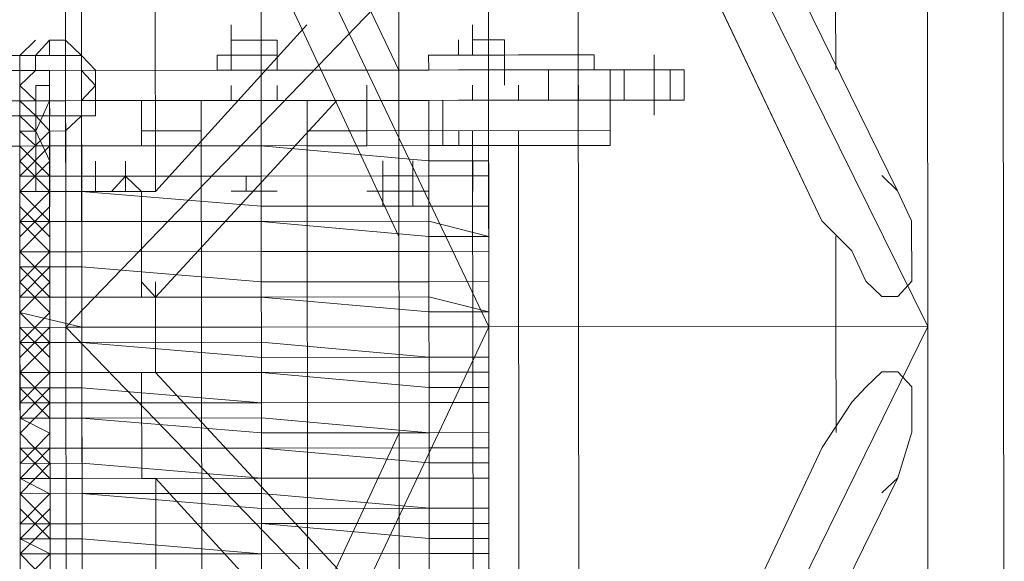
# Model space of a CAD drawing. Header units: inches. Extents: x -5850 to 5646, y 8947 to 13007.
# Tile 145 of 256: x -4159 to -4131, y 10831 to 10846. Entities that reach past the tile are written whole.
import ezdxf

# ---------------------------------------------------------------- set-up
doc = ezdxf.new("R2010")
doc.units = ezdxf.units.IN
doc.header["$MEASUREMENT"] = 0
doc.layers.add('at_Entity', color=7, linetype='Continuous')
doc.layers.add('at_Rect', color=7, linetype='Continuous')

msp = doc.modelspace()

# ---------------------------------------------------------------- linework, layer by layer
at = {"layer": 'at_Entity', "color": 7, "lineweight": 20}
for p, q in [((-4156.793, 10561.031), (-4157.478, 11328.106)), ((-4157.508, 10862.202), (-4145.664, 10837.291)), ((-4157.486, 10837.281), (-4157.508, 10862.202)), ((-4133.418, 10862.223), (-4157.486, 10837.281)), ((-4148.196, 10862.21), (-4148.151, 10812.362)), ((-4145.664, 10837.291), (-4145.686, 10862.212)), ((-4145.686, 10862.212), (-4133.396, 10837.302)), ((-4143.154, 10837.293), (-4143.177, 10862.214)), ((-4133.396, 10837.302), (-4133.418, 10862.223)), ((-4131.277, 10837.304), (-4131.299, 10862.225)), ((-4134.236, 10841.099), (-4143.174, 10859.259)), ((-4148.18, 10844.471), (-4154.996, 10858.825)), ((-4154.996, 10858.825), (-4148.18, 10844.471)), ((-4156.668, 10857.975), (-4148.176, 10839.821)), ((-4135.979, 10857.994), (-4135.967, 10844.482)), ((-4154.98, 10841.08), (-4154.992, 10854.598)), ((-4143.17, 10854.608), (-4136.354, 10840.255)), ((-4136.354, 10840.255), (-4143.17, 10854.608)), ((-4150.746, 10845.735), (-4154.98, 10841.08)), ((-4152.865, 10845.309), (-4152.865, 10845.733)), ((-4152.028, 10845.31), (-4152.029, 10845.734)), ((-4152.028, 10845.31), (-4152.029, 10845.734)), ((-4152.028, 10845.31), (-4152.029, 10845.734)), ((-4152.028, 10845.31), (-4152.029, 10845.734)), ((-4148.181, 10845.737), (-4148.18, 10845.313)), ((-4146.117, 10845.315), (-4146.118, 10845.739)), ((-4145.225, 10845.316), (-4146.117, 10845.315)), ((-4146.117, 10845.315), (-4145.225, 10845.316)), ((-4145.225, 10845.316), (-4145.225, 10844.892)), ((-4157.939, 10844.881), (-4157.939, 10845.305)), ((-4157.939, 10845.305), (-4157.493, 10845.305)), ((-4157.493, 10845.305), (-4157.047, 10844.882)), ((-4152.028, 10845.31), (-4152.865, 10845.309)), ((-4152.865, 10845.309), (-4152.028, 10845.31)), ((-4152.865, 10845.309), (-4152.864, 10844.885)), ((-4152.028, 10845.31), (-4152.028, 10844.886)), ((-4152.028, 10845.31), (-4151.582, 10845.31)), ((-4151.582, 10844.887), (-4151.582, 10845.31)), ((-4151.582, 10844.887), (-4151.582, 10845.31)), ((-4146.507, 10844.891), (-4146.508, 10845.315)), ((-4146.117, 10844.891), (-4146.117, 10845.315)), ((-4146.117, 10844.891), (-4146.117, 10845.315)), ((-4160.058, 10844.879), (-4158.329, 10844.88)), ((-4158.775, 10844.88), (-4158.775, 10844.462)), ((-4158.329, 10844.88), (-4157.939, 10844.881)), ((-4158.329, 10844.88), (-4157.939, 10844.881)), ((-4158.329, 10844.462), (-4158.329, 10844.88)), ((-4158.329, 10844.88), (-4158.329, 10844.462)), ((-4158.329, 10844.462), (-4158.329, 10844.88)), ((-4158.329, 10844.462), (-4158.329, 10844.88)), ((-4158.329, 10844.462), (-4158.329, 10844.88)), ((-4157.939, 10844.881), (-4157.047, 10844.882)), ((-4157.047, 10844.882), (-4156.656, 10844.464)), ((-4157.047, 10844.882), (-4157.046, 10844.463)), ((-4153.255, 10844.885), (-4151.582, 10844.887)), ((-4153.254, 10844.467), (-4153.255, 10844.885)), ((-4153.254, 10844.467), (-4153.255, 10844.885)), ((-4153.255, 10844.885), (-4153.254, 10844.467)), ((-4152.864, 10844.885), (-4152.864, 10844.467)), ((-4152.028, 10844.886), (-4151.582, 10844.887)), ((-4152.028, 10844.886), (-4152.027, 10844.468)), ((-4151.582, 10844.887), (-4151.581, 10844.468)), ((-4151.581, 10844.468), (-4151.582, 10844.887)), ((-4151.582, 10844.887), (-4151.581, 10844.468)), ((-4146.117, 10844.891), (-4147.344, 10844.89)), ((-4147.344, 10844.89), (-4147.343, 10844.472)), ((-4146.507, 10844.891), (-4146.117, 10844.891)), ((-4146.117, 10844.891), (-4144.834, 10844.893)), ((-4146.117, 10844.891), (-4145.225, 10844.892)), ((-4146.117, 10844.891), (-4145.225, 10844.892)), ((-4145.225, 10844.892), (-4146.117, 10844.891)), ((-4144.834, 10844.893), (-4145.225, 10844.892)), ((-4145.225, 10844.892), (-4144.834, 10844.893)), ((-4144.834, 10844.893), (-4145.225, 10844.892)), ((-4145.225, 10844.892), (-4145.224, 10844.474)), ((-4142.715, 10844.894), (-4144.834, 10844.893)), ((-4142.715, 10844.476), (-4142.715, 10844.894)), ((-4142.715, 10844.476), (-4142.715, 10844.894)), ((-4160.057, 10844.461), (-4158.329, 10844.462)), ((-4159.611, 10844.461), (-4158.329, 10844.462)), ((-4157.938, 10844.463), (-4158.775, 10844.462)), ((-4158.775, 10844.462), (-4158.774, 10843.614)), ((-4158.775, 10844.462), (-4158.774, 10843.614)), ((-4153.254, 10844.467), (-4157.938, 10844.463)), ((-4157.046, 10844.463), (-4157.045, 10843.616)), ((-4157.045, 10843.616), (-4157.046, 10844.463)), ((-4157.046, 10844.463), (-4156.655, 10844.04)), ((-4156.656, 10844.464), (-4156.655, 10843.616)), ((-4151.581, 10844.468), (-4153.254, 10844.467)), ((-4152.864, 10844.467), (-4153.254, 10844.467)), ((-4152.027, 10844.468), (-4152.864, 10844.467)), ((-4151.581, 10844.468), (-4152.027, 10844.468)), ((-4147.789, 10844.472), (-4151.581, 10844.468)), ((-4151.581, 10844.468), (-4151.135, 10844.469)), ((-4147.343, 10844.472), (-4147.789, 10844.472)), ((-4147.343, 10844.472), (-4146.507, 10844.473)), ((-4146.507, 10844.473), (-4145.67, 10844.474)), ((-4145.224, 10844.474), (-4145.67, 10844.474)), ((-4144.388, 10844.475), (-4145.224, 10844.474)), ((-4143.997, 10844.475), (-4145.224, 10844.474)), ((-4143.997, 10844.475), (-4144.388, 10844.475)), ((-4143.997, 10843.627), (-4143.997, 10844.475)), ((-4143.997, 10844.475), (-4143.551, 10844.475)), ((-4142.715, 10844.476), (-4143.551, 10844.475)), ((-4143.16, 10843.628), (-4143.161, 10844.476)), ((-4142.269, 10844.477), (-4142.715, 10844.476)), ((-4141.042, 10844.478), (-4142.269, 10844.477)), ((-4141.878, 10843.629), (-4141.878, 10844.477)), ((-4140.205, 10844.478), (-4141.042, 10844.478)), ((-4140.595, 10843.63), (-4140.596, 10844.478)), ((-4140.205, 10843.631), (-4140.205, 10844.478)), ((-4158.774, 10843.614), (-4158.774, 10844.038)), ((-4158.774, 10843.614), (-4158.774, 10844.038)), ((-4158.328, 10843.615), (-4158.328, 10844.038)), ((-4158.328, 10843.615), (-4158.328, 10844.038)), ((-4157.045, 10843.616), (-4157.046, 10844.04)), ((-4156.655, 10844.04), (-4157.045, 10843.616)), ((-4152.863, 10843.62), (-4152.863, 10844.043)), ((-4152.027, 10843.62), (-4152.027, 10844.044)), ((-4152.027, 10843.62), (-4152.027, 10844.044)), ((-4151.581, 10843.621), (-4151.581, 10844.044)), ((-4151.581, 10843.621), (-4151.581, 10844.044)), ((-4149.071, 10843.623), (-4149.072, 10844.047)), ((-4149.071, 10843.623), (-4149.072, 10844.047)), ((-4146.116, 10843.626), (-4146.116, 10844.049)), ((-4144.833, 10843.627), (-4144.833, 10844.051)), ((-4142.268, 10843.629), (-4142.268, 10844.053)), ((-4159.611, 10843.613), (-4158.774, 10843.614)), ((-4158.774, 10843.614), (-4158.328, 10843.615)), ((-4157.938, 10843.615), (-4158.774, 10843.614)), ((-4158.328, 10843.615), (-4158.774, 10843.614)), ((-4158.774, 10843.614), (-4158.773, 10842.348)), ((-4158.774, 10843.614), (-4158.774, 10843.19)), ((-4158.328, 10843.191), (-4158.328, 10843.615)), ((-4158.328, 10843.615), (-4157.938, 10843.615)), ((-4158.328, 10843.191), (-4158.328, 10843.615)), ((-4157.913, 10815.738), (-4157.938, 10843.615)), ((-4157.492, 10843.615), (-4157.938, 10843.615)), ((-4152.863, 10843.62), (-4157.492, 10843.615)), ((-4157.492, 10843.615), (-4157.045, 10843.616)), ((-4157.49, 10842.35), (-4157.492, 10843.615)), ((-4157.045, 10843.616), (-4152.027, 10843.62)), ((-4157.021, 10815.739), (-4157.045, 10843.616)), ((-4157.045, 10843.192), (-4157.045, 10843.616)), ((-4157.045, 10843.616), (-4157.045, 10843.192)), ((-4156.655, 10843.616), (-4156.655, 10843.192)), ((-4155.373, 10843.617), (-4152.863, 10843.62)), ((-4153.253, 10843.619), (-4155.373, 10843.617)), ((-4155.373, 10843.617), (-4155.371, 10842.351)), ((-4149.908, 10843.622), (-4154.977, 10838.125)), ((-4153.7, 10843.619), (-4151.581, 10843.621)), ((-4153.675, 10815.742), (-4153.7, 10843.619)), ((-4153.253, 10843.619), (-4151.581, 10843.621)), ((-4152.863, 10843.62), (-4153.253, 10843.619)), ((-4152.863, 10843.62), (-4147.342, 10843.624)), ((-4146.952, 10843.625), (-4152.027, 10843.62)), ((-4149.071, 10843.623), (-4152.027, 10843.62)), ((-4151.134, 10843.621), (-4152.027, 10843.62)), ((-4151.581, 10843.621), (-4149.071, 10843.623)), ((-4151.581, 10843.621), (-4150.744, 10843.621)), ((-4150.744, 10843.621), (-4150.719, 10815.745)), ((-4142.268, 10843.629), (-4149.071, 10843.623)), ((-4147.342, 10843.624), (-4149.071, 10843.623)), ((-4149.07, 10842.775), (-4149.071, 10843.623)), ((-4142.268, 10843.629), (-4147.342, 10843.624)), ((-4146.506, 10843.625), (-4147.342, 10843.624)), ((-4147.318, 10815.748), (-4147.342, 10843.624)), ((-4146.952, 10843.625), (-4146.951, 10842.359)), ((-4146.506, 10843.625), (-4144.833, 10843.627)), ((-4146.506, 10843.625), (-4144.833, 10843.627)), ((-4145.67, 10843.626), (-4146.506, 10843.625)), ((-4145.223, 10843.626), (-4145.67, 10843.626)), ((-4144.387, 10843.627), (-4145.223, 10843.626)), ((-4145.223, 10843.626), (-4143.997, 10843.627)), ((-4143.997, 10843.627), (-4144.387, 10843.627)), ((-4143.55, 10843.628), (-4143.997, 10843.627)), ((-4142.714, 10843.629), (-4143.55, 10843.628)), ((-4142.268, 10843.629), (-4142.714, 10843.629)), ((-4141.041, 10843.63), (-4142.268, 10843.629)), ((-4142.267, 10842.781), (-4142.268, 10843.629)), ((-4140.205, 10843.631), (-4141.041, 10843.63)), ((-4158.774, 10843.19), (-4158.773, 10842.348)), ((-4158.328, 10843.191), (-4158.327, 10842.349)), ((-4157.045, 10843.192), (-4157.937, 10843.191)), ((-4157.045, 10843.192), (-4157.491, 10842.768)), ((-4156.655, 10843.192), (-4157.045, 10843.192)), ((-4149.07, 10842.775), (-4149.071, 10843.199)), ((-4158.773, 10842.348), (-4158.773, 10842.767)), ((-4158.773, 10842.348), (-4158.773, 10842.767)), ((-4158.773, 10842.348), (-4158.773, 10842.767)), ((-4158.773, 10842.348), (-4158.773, 10842.767)), ((-4158.773, 10842.348), (-4158.773, 10842.767)), ((-4158.327, 10842.349), (-4158.327, 10842.767)), ((-4157.491, 10842.768), (-4157.937, 10842.767)), ((-4157.49, 10842.35), (-4157.491, 10842.768)), ((-4155.372, 10842.77), (-4153.699, 10842.771)), ((-4150.743, 10842.774), (-4149.07, 10842.775)), ((-4142.267, 10842.781), (-4149.07, 10842.775)), ((-4149.07, 10842.775), (-4149.07, 10842.357)), ((-4149.07, 10842.775), (-4149.07, 10842.357)), ((-4146.505, 10842.359), (-4146.505, 10842.778)), ((-4146.115, 10842.36), (-4146.115, 10842.778)), ((-4144.832, 10842.361), (-4144.832, 10842.779)), ((-4144.832, 10842.361), (-4144.832, 10842.779)), ((-4144.832, 10842.361), (-4144.832, 10842.779)), ((-4142.267, 10842.363), (-4142.267, 10842.781)), ((-4160.056, 10842.347), (-4158.773, 10842.348)), ((-4158.773, 10842.348), (-4159.609, 10842.348)), ((-4158.773, 10842.348), (-4158.327, 10842.349)), ((-4158.327, 10842.349), (-4158.773, 10842.348)), ((-4158.327, 10842.349), (-4158.773, 10842.348)), ((-4158.327, 10842.349), (-4158.773, 10842.348)), ((-4158.327, 10842.349), (-4158.773, 10842.348)), ((-4158.773, 10842.348), (-4158.75, 10816.58)), ((-4158.773, 10842.348), (-4158.75, 10816.58)), ((-4158.773, 10841.925), (-4158.773, 10842.348)), ((-4158.327, 10842.349), (-4157.49, 10842.35)), ((-4158.327, 10842.349), (-4158.326, 10841.501)), ((-4158.326, 10841.501), (-4158.327, 10842.349)), ((-4158.327, 10842.349), (-4157.937, 10842.349)), ((-4158.327, 10842.349), (-4157.937, 10842.349)), ((-4157.49, 10842.35), (-4157.937, 10842.349)), ((-4157.49, 10842.35), (-4157.937, 10842.349)), ((-4157.937, 10842.349), (-4157.936, 10841.502)), ((-4157.49, 10842.35), (-4157.044, 10842.35)), ((-4157.044, 10842.35), (-4157.49, 10842.35)), ((-4157.044, 10842.35), (-4157.49, 10842.35)), ((-4157.49, 10842.35), (-4157.49, 10841.502)), ((-4157.044, 10842.35), (-4152.026, 10842.354)), ((-4157.044, 10842.35), (-4152.026, 10842.354)), ((-4152.026, 10842.354), (-4157.044, 10842.35)), ((-4155.371, 10842.351), (-4153.698, 10842.353)), ((-4147.341, 10842.359), (-4152.026, 10842.354)), ((-4152.026, 10842.354), (-4147.341, 10841.935)), ((-4147.341, 10841.935), (-4152.026, 10842.354)), ((-4149.07, 10842.357), (-4150.743, 10842.356)), ((-4149.07, 10842.357), (-4146.505, 10842.359)), ((-4146.951, 10842.359), (-4147.341, 10842.359)), ((-4145.668, 10842.36), (-4146.951, 10842.359)), ((-4146.505, 10842.359), (-4145.222, 10842.36)), ((-4146.115, 10842.36), (-4146.505, 10842.359)), ((-4146.115, 10842.36), (-4146.505, 10842.359)), ((-4146.115, 10842.36), (-4144.832, 10842.361)), ((-4146.115, 10842.36), (-4145.222, 10842.36)), ((-4146.092, 10816.591), (-4146.115, 10842.36)), ((-4145.668, 10841.936), (-4145.668, 10842.36)), ((-4145.668, 10842.36), (-4145.668, 10841.936)), ((-4145.222, 10842.36), (-4142.267, 10842.363)), ((-4145.222, 10842.36), (-4144.832, 10842.361)), ((-4144.832, 10842.361), (-4144.809, 10816.592)), ((-4158.772, 10841.501), (-4158.773, 10841.925)), ((-4158.772, 10841.501), (-4158.773, 10841.925)), ((-4158.326, 10841.501), (-4158.326, 10841.925)), ((-4158.326, 10841.501), (-4158.326, 10841.925)), ((-4158.326, 10841.501), (-4158.326, 10841.925)), ((-4158.326, 10841.501), (-4158.326, 10841.925)), ((-4157.936, 10841.502), (-4157.936, 10841.925)), ((-4157.936, 10841.502), (-4157.936, 10841.925)), ((-4157.49, 10841.502), (-4157.49, 10841.926)), ((-4156.653, 10841.503), (-4156.654, 10841.926)), ((-4156.653, 10841.503), (-4156.654, 10841.926)), ((-4155.817, 10841.503), (-4155.817, 10841.927)), ((-4148.623, 10841.51), (-4148.624, 10841.934)), ((-4147.341, 10841.935), (-4145.668, 10841.936)), ((-4145.668, 10841.936), (-4147.341, 10841.935)), ((-4145.668, 10841.512), (-4145.668, 10841.936)), ((-4145.668, 10841.512), (-4145.668, 10841.936)), ((-4145.668, 10841.936), (-4145.668, 10841.512)), ((-4158.326, 10841.501), (-4158.772, 10841.501)), ((-4158.772, 10841.501), (-4158.326, 10841.501)), ((-4158.772, 10841.077), (-4158.772, 10841.501)), ((-4158.772, 10841.077), (-4158.772, 10841.501)), ((-4157.936, 10841.502), (-4158.326, 10841.501)), ((-4157.936, 10841.502), (-4158.326, 10841.501)), ((-4158.326, 10841.501), (-4158.326, 10841.077)), ((-4157.49, 10841.502), (-4157.936, 10841.502)), ((-4157.49, 10841.502), (-4157.936, 10841.502)), ((-4157.49, 10841.502), (-4157.936, 10841.502)), ((-4157.49, 10841.502), (-4157.044, 10841.502)), ((-4157.044, 10841.502), (-4157.49, 10841.502)), ((-4157.489, 10841.078), (-4157.49, 10841.502)), ((-4157.044, 10841.502), (-4152.025, 10841.507)), ((-4152.025, 10841.507), (-4157.044, 10841.502)), ((-4157.043, 10841.079), (-4157.044, 10841.502)), ((-4157.043, 10841.079), (-4157.044, 10841.502)), ((-4155.817, 10841.503), (-4156.653, 10841.503)), ((-4156.653, 10841.503), (-4155.817, 10841.503)), ((-4156.653, 10841.503), (-4156.653, 10841.079)), ((-4156.653, 10841.079), (-4156.653, 10841.503)), ((-4155.817, 10841.503), (-4156.207, 10841.079)), ((-4155.817, 10841.503), (-4155.37, 10841.08)), ((-4155.817, 10841.503), (-4155.816, 10841.08)), ((-4155.817, 10841.503), (-4155.816, 10841.08)), ((-4154.98, 10841.08), (-4154.98, 10841.504)), ((-4152.025, 10841.507), (-4147.341, 10841.511)), ((-4147.341, 10841.511), (-4152.025, 10841.507)), ((-4147.787, 10841.511), (-4148.623, 10841.51)), ((-4147.787, 10841.511), (-4148.623, 10841.51)), ((-4148.623, 10841.086), (-4148.623, 10841.51)), ((-4148.623, 10841.51), (-4148.623, 10841.086)), ((-4148.623, 10841.086), (-4148.623, 10841.51)), ((-4148.623, 10841.51), (-4148.622, 10840.668)), ((-4148.623, 10841.086), (-4148.623, 10841.51)), ((-4148.623, 10841.086), (-4148.623, 10841.51)), ((-4148.623, 10841.086), (-4148.623, 10841.51)), ((-4148.623, 10841.086), (-4148.623, 10841.51)), ((-4147.786, 10841.087), (-4147.787, 10841.511)), ((-4147.786, 10841.087), (-4147.787, 10841.511)), ((-4147.786, 10841.087), (-4147.787, 10841.511)), ((-4147.786, 10841.087), (-4147.787, 10841.511)), ((-4147.341, 10841.511), (-4145.668, 10841.512)), ((-4145.668, 10841.512), (-4147.341, 10841.511)), ((-4145.668, 10841.512), (-4145.667, 10840.67)), ((-4134.236, 10841.099), (-4134.682, 10841.522)), ((-4134.236, 10841.099), (-4134.682, 10841.522)), ((-4134.236, 10841.099), (-4134.682, 10841.522)), ((-4134.236, 10841.099), (-4134.682, 10841.522)), ((-4134.236, 10841.099), (-4134.682, 10841.522)), ((-4134.236, 10841.099), (-4134.682, 10841.522)), ((-4134.682, 10841.522), (-4134.236, 10841.099)), ((-4157.043, 10841.079), (-4158.772, 10841.077)), ((-4158.772, 10841.077), (-4158.326, 10841.077)), ((-4158.771, 10840.235), (-4158.772, 10841.077)), ((-4158.326, 10841.077), (-4157.489, 10841.078)), ((-4157.935, 10841.078), (-4157.043, 10841.079)), ((-4157.043, 10841.079), (-4152.024, 10840.665)), ((-4152.024, 10840.665), (-4157.043, 10841.079)), ((-4155.816, 10841.08), (-4156.653, 10841.079)), ((-4156.653, 10841.079), (-4155.816, 10841.08)), ((-4156.207, 10841.079), (-4155.816, 10841.08)), ((-4155.37, 10841.08), (-4155.816, 10841.08)), ((-4154.98, 10841.08), (-4155.37, 10841.08)), ((-4155.37, 10841.08), (-4155.368, 10838.125)), ((-4154.98, 10841.08), (-4155.37, 10841.08)), ((-4155.37, 10841.08), (-4155.368, 10838.125)), ((-4154.98, 10841.08), (-4155.37, 10841.08)), ((-4155.37, 10841.08), (-4155.368, 10838.125)), ((-4154.98, 10841.08), (-4155.37, 10841.08)), ((-4155.37, 10841.08), (-4155.368, 10838.125)), ((-4154.98, 10841.08), (-4155.37, 10841.08)), ((-4155.37, 10841.08), (-4155.368, 10838.125)), ((-4154.98, 10841.08), (-4155.37, 10841.08)), ((-4155.37, 10841.08), (-4155.368, 10838.125)), ((-4154.98, 10841.08), (-4155.37, 10841.08)), ((-4155.37, 10841.08), (-4155.368, 10838.548)), ((-4148.623, 10841.086), (-4148.177, 10841.086)), ((-4148.177, 10841.086), (-4148.623, 10841.086)), ((-4148.623, 10841.086), (-4148.622, 10840.668)), ((-4148.623, 10841.086), (-4148.622, 10840.668)), ((-4148.623, 10841.086), (-4148.622, 10840.668)), ((-4147.786, 10841.087), (-4147.786, 10840.669)), ((-4147.34, 10840.669), (-4147.34, 10841.087)), ((-4147.34, 10840.669), (-4147.34, 10841.087)), ((-4145.667, 10840.67), (-4145.667, 10841.089)), ((-4133.845, 10840.257), (-4134.236, 10841.099)), ((-4133.845, 10840.257), (-4134.236, 10841.099)), ((-4133.845, 10840.257), (-4134.236, 10841.099)), ((-4133.845, 10840.257), (-4134.236, 10841.099)), ((-4133.845, 10840.257), (-4134.236, 10841.099)), ((-4133.845, 10840.257), (-4134.236, 10841.099)), ((-4134.236, 10841.099), (-4133.845, 10840.257)), ((-4158.771, 10840.235), (-4158.771, 10840.659)), ((-4152.024, 10840.665), (-4147.34, 10840.669)), ((-4147.34, 10840.669), (-4152.024, 10840.665)), ((-4147.786, 10840.669), (-4148.622, 10840.668)), ((-4147.786, 10840.669), (-4148.622, 10840.668)), ((-4147.34, 10840.669), (-4145.667, 10840.67)), ((-4145.667, 10840.67), (-4147.34, 10840.669)), ((-4145.667, 10840.67), (-4145.666, 10839.823)), ((-4158.771, 10840.235), (-4157.042, 10840.236)), ((-4157.042, 10840.236), (-4158.771, 10840.235)), ((-4158.77, 10839.393), (-4158.771, 10840.235)), ((-4157.042, 10840.236), (-4152.024, 10840.241)), ((-4157.042, 10840.236), (-4152.024, 10840.241)), ((-4147.339, 10840.245), (-4152.024, 10840.241)), ((-4152.024, 10840.241), (-4147.339, 10839.821)), ((-4147.339, 10840.245), (-4145.666, 10839.823)), ((-4145.666, 10839.823), (-4145.667, 10840.247)), ((-4136.354, 10840.255), (-4135.517, 10839.414)), ((-4136.354, 10840.255), (-4135.517, 10839.414)), ((-4136.354, 10840.255), (-4135.517, 10839.414)), ((-4136.354, 10840.255), (-4135.517, 10839.414)), ((-4136.354, 10840.255), (-4135.517, 10839.414)), ((-4136.354, 10840.255), (-4135.517, 10839.414)), ((-4135.517, 10839.414), (-4136.354, 10840.255)), ((-4133.843, 10838.568), (-4133.845, 10840.257)), ((-4133.843, 10838.568), (-4133.845, 10840.257)), ((-4133.843, 10838.568), (-4133.845, 10840.257)), ((-4133.843, 10838.568), (-4133.845, 10840.257)), ((-4133.843, 10838.568), (-4133.845, 10840.257)), ((-4133.843, 10838.568), (-4133.845, 10840.257)), ((-4133.845, 10840.257), (-4133.843, 10838.568)), ((-4145.666, 10839.823), (-4147.339, 10839.821)), ((-4145.666, 10839.405), (-4145.666, 10839.823)), ((-4145.666, 10839.823), (-4145.666, 10839.405)), ((-4135.963, 10839.831), (-4135.961, 10837.3)), ((-4158.77, 10839.393), (-4158.771, 10839.811)), ((-4158.77, 10839.393), (-4157.042, 10839.394)), ((-4157.042, 10839.394), (-4158.77, 10839.393)), ((-4158.77, 10838.969), (-4158.77, 10839.393)), ((-4158.77, 10838.969), (-4158.77, 10839.393)), ((-4157.042, 10839.394), (-4152.023, 10839.399)), ((-4152.023, 10839.399), (-4157.042, 10839.394)), ((-4152.023, 10839.399), (-4147.339, 10839.403)), ((-4147.339, 10839.403), (-4152.023, 10839.399)), ((-4147.339, 10839.403), (-4145.666, 10839.405)), ((-4145.666, 10839.405), (-4147.339, 10839.403)), ((-4145.666, 10839.405), (-4145.665, 10838.557)), ((-4135.517, 10839.414), (-4135.126, 10838.566)), ((-4135.517, 10839.414), (-4135.126, 10838.566)), ((-4135.517, 10839.414), (-4135.126, 10838.566)), ((-4135.517, 10839.414), (-4135.126, 10838.566)), ((-4135.517, 10839.414), (-4135.126, 10838.566)), ((-4135.517, 10839.414), (-4135.126, 10838.566)), ((-4135.126, 10838.566), (-4135.517, 10839.414)), ((-4158.77, 10838.969), (-4157.041, 10838.971)), ((-4157.041, 10838.971), (-4158.77, 10838.969)), ((-4158.769, 10838.121), (-4158.77, 10838.969)), ((-4157.041, 10838.971), (-4152.022, 10838.551)), ((-4157.041, 10838.971), (-4152.022, 10838.551)), ((-4145.665, 10838.557), (-4145.665, 10838.981)), ((-4158.769, 10838.121), (-4158.77, 10838.545)), ((-4155.368, 10838.548), (-4154.977, 10838.125)), ((-4154.977, 10838.125), (-4154.978, 10838.549)), ((-4152.022, 10838.551), (-4147.338, 10838.555)), ((-4147.338, 10838.555), (-4152.022, 10838.551)), ((-4147.338, 10838.555), (-4145.665, 10838.557)), ((-4145.665, 10838.557), (-4147.338, 10838.555)), ((-4145.665, 10838.557), (-4145.664, 10837.709)), ((-4135.126, 10838.566), (-4134.679, 10838.143)), ((-4135.126, 10838.566), (-4134.679, 10838.143)), ((-4135.126, 10838.566), (-4134.679, 10838.143)), ((-4135.126, 10838.566), (-4134.679, 10838.143)), ((-4135.126, 10838.566), (-4134.679, 10838.143)), ((-4135.126, 10838.566), (-4134.679, 10838.143)), ((-4134.679, 10838.143), (-4135.126, 10838.566)), ((-4134.233, 10838.143), (-4133.843, 10838.568)), ((-4134.233, 10838.143), (-4133.843, 10838.568)), ((-4134.233, 10838.143), (-4133.843, 10838.568)), ((-4134.233, 10838.143), (-4133.843, 10838.568)), ((-4134.233, 10838.143), (-4133.843, 10838.568)), ((-4134.233, 10838.143), (-4133.843, 10838.568)), ((-4133.843, 10838.568), (-4134.233, 10838.143)), ((-4158.769, 10838.121), (-4157.041, 10838.123)), ((-4157.041, 10838.123), (-4158.769, 10838.121)), ((-4158.769, 10837.698), (-4158.769, 10838.121)), ((-4157.041, 10838.123), (-4152.022, 10838.127)), ((-4152.022, 10838.127), (-4157.041, 10838.123)), ((-4155.368, 10838.125), (-4154.977, 10838.125)), ((-4155.368, 10838.125), (-4154.977, 10838.125)), ((-4155.368, 10838.125), (-4154.977, 10838.125)), ((-4155.368, 10838.125), (-4154.977, 10838.125)), ((-4155.368, 10838.125), (-4154.977, 10838.125)), ((-4155.368, 10838.125), (-4154.977, 10838.125)), ((-4154.976, 10837.283), (-4154.977, 10838.125)), ((-4147.338, 10838.132), (-4152.022, 10838.127)), ((-4152.022, 10838.127), (-4147.337, 10837.708)), ((-4147.338, 10838.132), (-4145.664, 10837.709)), ((-4145.664, 10837.709), (-4145.665, 10838.133)), ((-4134.679, 10838.143), (-4134.233, 10838.143)), ((-4134.679, 10838.143), (-4134.233, 10838.143)), ((-4134.679, 10838.143), (-4134.233, 10838.143)), ((-4134.679, 10838.143), (-4134.233, 10838.143)), ((-4134.679, 10838.143), (-4134.233, 10838.143)), ((-4134.679, 10838.143), (-4134.233, 10838.143)), ((-4134.233, 10838.143), (-4134.679, 10838.143)), ((-4158.769, 10837.698), (-4157.04, 10837.281)), ((-4158.769, 10837.698), (-4158.768, 10837.279)), ((-4145.664, 10837.709), (-4147.337, 10837.708)), ((-4145.664, 10837.291), (-4145.664, 10837.709)), ((-4145.664, 10837.709), (-4145.664, 10837.291)), ((-4157.04, 10837.281), (-4158.768, 10837.279)), ((-4158.768, 10836.856), (-4158.768, 10837.279)), ((-4158.768, 10836.856), (-4158.768, 10837.279)), ((-4148.173, 10837.289), (-4157.486, 10837.281)), ((-4157.464, 10812.354), (-4157.486, 10837.281)), ((-4157.486, 10837.281), (-4133.374, 10812.376)), ((-4145.664, 10837.291), (-4157.464, 10812.354)), ((-4157.04, 10837.281), (-4152.021, 10837.285)), ((-4152.021, 10837.285), (-4157.04, 10837.281)), ((-4154.975, 10836.017), (-4154.976, 10837.283)), ((-4152.021, 10837.285), (-4147.337, 10837.29)), ((-4147.337, 10837.29), (-4152.021, 10837.285)), ((-4148.173, 10837.289), (-4133.396, 10837.302)), ((-4147.337, 10837.29), (-4145.664, 10837.291)), ((-4145.664, 10837.291), (-4147.337, 10837.29)), ((-4145.664, 10837.291), (-4145.663, 10836.444)), ((-4145.642, 10812.365), (-4145.664, 10837.291)), ((-4133.396, 10837.302), (-4145.642, 10812.365)), ((-4143.132, 10812.367), (-4143.154, 10837.293)), ((-4135.961, 10837.3), (-4135.958, 10834.344)), ((-4133.374, 10812.376), (-4133.396, 10837.302)), ((-4131.254, 10812.377), (-4131.277, 10837.304)), ((-4158.768, 10836.856), (-4157.039, 10836.857)), ((-4157.039, 10836.857), (-4158.768, 10836.856)), ((-4158.767, 10836.014), (-4158.768, 10836.856)), ((-4152.021, 10836.862), (-4157.039, 10836.857)), ((-4157.039, 10836.857), (-4152.02, 10836.438)), ((-4152.021, 10836.862), (-4147.336, 10836.442)), ((-4145.663, 10836.444), (-4145.664, 10836.867)), ((-4158.767, 10836.014), (-4158.768, 10836.432)), ((-4147.336, 10836.442), (-4152.02, 10836.438)), ((-4147.336, 10836.442), (-4145.663, 10836.444)), ((-4145.663, 10836.444), (-4147.336, 10836.442)), ((-4145.663, 10836.444), (-4145.663, 10836.025)), ((-4158.767, 10836.014), (-4157.039, 10836.015)), ((-4157.039, 10836.015), (-4158.767, 10836.014)), ((-4158.767, 10835.59), (-4158.767, 10836.014)), ((-4157.039, 10836.015), (-4152.02, 10836.02)), ((-4157.039, 10836.015), (-4152.02, 10836.02)), ((-4155.363, 10833.056), (-4155.366, 10836.017)), ((-4155.366, 10836.017), (-4154.975, 10836.017)), ((-4154.975, 10836.017), (-4149.896, 10830.529)), ((-4147.336, 10836.024), (-4152.02, 10836.02)), ((-4152.02, 10836.02), (-4147.335, 10835.6)), ((-4147.336, 10836.024), (-4145.663, 10836.025)), ((-4145.662, 10835.601), (-4145.663, 10836.025)), ((-4134.677, 10836.035), (-4135.123, 10835.611)), ((-4134.231, 10836.035), (-4134.677, 10836.035)), ((-4133.84, 10835.612), (-4134.231, 10836.035)), ((-4158.767, 10835.59), (-4157.038, 10835.591)), ((-4158.767, 10835.59), (-4158.767, 10835.166)), ((-4157.038, 10835.591), (-4152.019, 10835.172)), ((-4147.335, 10835.6), (-4145.662, 10835.601)), ((-4145.662, 10835.178), (-4145.662, 10835.601)), ((-4145.662, 10835.601), (-4145.662, 10835.178)), ((-4135.123, 10835.611), (-4135.513, 10835.187)), ((-4133.839, 10834.346), (-4133.84, 10835.612)), ((-4158.767, 10835.166), (-4157.038, 10835.168)), ((-4158.766, 10834.742), (-4158.767, 10835.166)), ((-4158.766, 10834.742), (-4158.767, 10835.166)), ((-4152.019, 10835.172), (-4157.038, 10835.168)), ((-4152.019, 10835.172), (-4147.335, 10835.176)), ((-4147.335, 10835.176), (-4152.019, 10835.172)), ((-4147.335, 10835.176), (-4145.662, 10835.178)), ((-4145.662, 10835.178), (-4147.335, 10835.176)), ((-4145.662, 10835.178), (-4145.661, 10834.336)), ((-4135.513, 10835.187), (-4136.348, 10833.92)), ((-4158.766, 10834.742), (-4157.038, 10834.744)), ((-4157.038, 10834.744), (-4158.766, 10834.742)), ((-4158.765, 10833.9), (-4158.766, 10834.742)), ((-4152.019, 10834.748), (-4157.038, 10834.744)), ((-4157.038, 10834.744), (-4152.018, 10834.33)), ((-4152.019, 10834.748), (-4147.334, 10834.334)), ((-4145.661, 10834.336), (-4145.662, 10834.754)), ((-4158.765, 10833.9), (-4158.766, 10834.324)), ((-4148.171, 10834.333), (-4156.631, 10816.163)), ((-4147.334, 10834.334), (-4152.018, 10834.33)), ((-4147.334, 10834.334), (-4145.661, 10834.336)), ((-4145.661, 10834.336), (-4147.334, 10834.334)), ((-4145.661, 10834.336), (-4145.661, 10833.912)), ((-4134.228, 10833.074), (-4133.839, 10834.346)), ((-4158.765, 10833.9), (-4157.037, 10833.902)), ((-4157.037, 10833.902), (-4158.765, 10833.9)), ((-4158.765, 10833.476), (-4158.765, 10833.9)), ((-4157.037, 10833.902), (-4152.018, 10833.906)), ((-4152.018, 10833.906), (-4157.037, 10833.902)), ((-4147.334, 10833.91), (-4152.018, 10833.906)), ((-4152.018, 10833.906), (-4147.333, 10833.487)), ((-4147.334, 10833.91), (-4145.661, 10833.912)), ((-4145.66, 10833.488), (-4145.661, 10833.912)), ((-4143.139, 10819.549), (-4136.348, 10833.92)), ((-4147.333, 10833.487), (-4145.66, 10833.488)), ((-4145.66, 10833.064), (-4145.66, 10833.488)), ((-4145.66, 10833.488), (-4145.66, 10833.064)), ((-4158.765, 10833.476), (-4157.036, 10833.478)), ((-4158.765, 10833.476), (-4158.765, 10833.053)), ((-4157.036, 10833.478), (-4152.017, 10833.059)), ((-4158.765, 10833.053), (-4157.036, 10833.054)), ((-4158.764, 10832.629), (-4158.765, 10833.053)), ((-4158.764, 10832.629), (-4158.765, 10833.053)), ((-4157.036, 10833.054), (-4152.017, 10833.059)), ((-4154.973, 10833.056), (-4155.363, 10833.056)), ((-4154.961, 10819.539), (-4154.973, 10833.056)), ((-4154.973, 10833.056), (-4150.73, 10828.415)), ((-4152.017, 10833.059), (-4147.333, 10833.063)), ((-4147.333, 10833.063), (-4152.017, 10833.059)), ((-4147.333, 10833.063), (-4145.66, 10833.064)), ((-4145.66, 10833.064), (-4147.333, 10833.063)), ((-4145.66, 10833.064), (-4145.659, 10832.222)), ((-4143.135, 10814.904), (-4134.228, 10833.074)), ((-4134.674, 10832.65), (-4134.228, 10833.074)), ((-4158.764, 10832.629), (-4157.036, 10832.63)), ((-4157.036, 10832.63), (-4158.764, 10832.629)), ((-4158.764, 10831.787), (-4158.764, 10832.629)), ((-4157.036, 10832.63), (-4152.017, 10832.635)), ((-4157.036, 10832.63), (-4152.016, 10832.216)), ((-4152.017, 10832.635), (-4147.332, 10832.221)), ((-4145.659, 10832.222), (-4145.66, 10832.64)), ((-4158.764, 10831.787), (-4158.764, 10832.21)), ((-4147.332, 10832.221), (-4152.016, 10832.216)), ((-4147.332, 10832.221), (-4145.659, 10832.222)), ((-4145.659, 10832.222), (-4147.332, 10832.221)), ((-4145.659, 10832.222), (-4145.659, 10831.798)), ((-4158.764, 10831.787), (-4157.035, 10831.788)), ((-4157.035, 10831.788), (-4158.764, 10831.787)), ((-4158.763, 10831.363), (-4158.764, 10831.787)), ((-4157.035, 10831.788), (-4152.016, 10831.793)), ((-4157.035, 10831.788), (-4152.016, 10831.793)), ((-4147.332, 10831.797), (-4152.016, 10831.793)), ((-4152.016, 10831.793), (-4147.332, 10831.373)), ((-4147.332, 10831.797), (-4145.659, 10831.798)), ((-4145.659, 10831.375), (-4145.659, 10831.798)), ((-4158.763, 10831.363), (-4157.034, 10831.364)), ((-4158.763, 10831.363), (-4158.763, 10830.945)), ((-4157.034, 10831.364), (-4152.015, 10830.951)), ((-4147.332, 10831.373), (-4145.659, 10831.375)), ((-4145.658, 10830.956), (-4145.659, 10831.375)), ((-4145.659, 10831.375), (-4145.658, 10830.956)), ((-4158.763, 10830.945), (-4157.034, 10830.946)), ((-4158.762, 10830.521), (-4158.763, 10830.945)), ((-4158.762, 10830.521), (-4158.763, 10830.945)), ((-4157.034, 10830.946), (-4152.015, 10830.951)), ((-4152.015, 10830.951), (-4147.331, 10830.955)), ((-4147.331, 10830.955), (-4152.015, 10830.951)), ((-4147.331, 10830.955), (-4145.658, 10830.956)), ((-4145.658, 10830.956), (-4147.331, 10830.955)), ((-4145.658, 10830.956), (-4145.657, 10830.109))]:
    msp.add_line(p, q, dxfattribs=at)
at = {"layer": 'at_Entity', "color": 3, "lineweight": 20}
for p, q in [((-4152.032, 10849.531), (-4152.028, 10845.31)), ((-4145.673, 10847.005), (-4145.67, 10844.05)), ((-4152.865, 10845.309), (-4152.865, 10845.733)), ((-4152.028, 10845.31), (-4152.029, 10845.734)), ((-4152.028, 10845.31), (-4152.029, 10845.734)), ((-4152.029, 10845.734), (-4152.027, 10844.044)), ((-4145.224, 10844.05), (-4145.225, 10845.316)), ((-4158.775, 10844.88), (-4158.33, 10845.304)), ((-4157.939, 10845.305), (-4158.329, 10844.88)), ((-4157.045, 10842.768), (-4157.047, 10845.305)), ((-4157.047, 10844.882), (-4161.285, 10844.878)), ((-4158.329, 10844.88), (-4157.939, 10844.881)), ((-4158.329, 10844.462), (-4158.329, 10844.88)), ((-4157.939, 10844.881), (-4157.047, 10844.882)), ((-4157.047, 10844.882), (-4157.046, 10844.463)), ((-4141.042, 10844.896), (-4141.041, 10843.206)), ((-4158.774, 10844.038), (-4158.329, 10844.462)), ((-4157.938, 10844.039), (-4157.938, 10844.463)), ((-4157.938, 10844.039), (-4157.938, 10844.463)), ((-4157.046, 10844.463), (-4156.656, 10844.464)), ((-4156.656, 10844.464), (-4156.655, 10843.616)), ((-4152.027, 10844.468), (-4152.026, 10843.196)), ((-4152.027, 10844.044), (-4152.027, 10844.468)), ((-4142.268, 10843.629), (-4142.269, 10844.477)), ((-4158.328, 10843.615), (-4158.774, 10844.038)), ((-4157.938, 10844.039), (-4158.328, 10844.038)), ((-4158.328, 10844.038), (-4157.938, 10844.039)), ((-4157.938, 10843.615), (-4157.938, 10844.039)), ((-4152.026, 10842.354), (-4152.027, 10844.044)), ((-4152.027, 10844.044), (-4152.027, 10843.62)), ((-4145.668, 10842.36), (-4145.67, 10844.05)), ((-4145.67, 10844.05), (-4145.669, 10842.778)), ((-4158.328, 10843.615), (-4158.774, 10843.614)), ((-4158.774, 10843.614), (-4158.328, 10843.191)), ((-4158.328, 10843.191), (-4158.328, 10843.615)), ((-4158.328, 10843.191), (-4158.328, 10843.615)), ((-4158.327, 10842.767), (-4157.938, 10843.615)), ((-4157.938, 10843.615), (-4157.937, 10843.191)), ((-4156.655, 10843.616), (-4157.045, 10843.616)), ((-4157.045, 10843.616), (-4157.045, 10843.192)), ((-4152.027, 10843.62), (-4152.026, 10842.773)), ((-4157.045, 10843.192), (-4161.283, 10843.188)), ((-4158.328, 10843.191), (-4158.774, 10843.19)), ((-4158.774, 10843.19), (-4158.328, 10843.191)), ((-4158.774, 10843.19), (-4158.327, 10842.767)), ((-4157.045, 10843.192), (-4158.328, 10843.191)), ((-4158.328, 10843.191), (-4157.937, 10842.767)), ((-4158.327, 10842.767), (-4158.773, 10842.767)), ((-4158.773, 10842.767), (-4158.327, 10842.767)), ((-4158.773, 10842.767), (-4158.327, 10842.349)), ((-4158.773, 10841.925), (-4157.937, 10842.767)), ((-4158.327, 10842.767), (-4157.936, 10841.925)), ((-4157.937, 10842.349), (-4157.937, 10842.767)), ((-4157.937, 10842.349), (-4157.937, 10842.767)), ((-4157.937, 10842.349), (-4157.937, 10842.767)), ((-4152.026, 10842.773), (-4152.026, 10842.354)), ((-4152.026, 10842.354), (-4152.026, 10842.773)), ((-4152.026, 10842.354), (-4152.026, 10842.773)), ((-4152.026, 10842.354), (-4152.026, 10842.773)), ((-4152.026, 10842.354), (-4152.026, 10842.773)), ((-4146.115, 10842.778), (-4146.113, 10841.088)), ((-4145.669, 10842.778), (-4145.668, 10841.936)), ((-4145.669, 10842.778), (-4145.668, 10842.36)), ((-4158.327, 10842.349), (-4158.773, 10842.348)), ((-4158.773, 10842.348), (-4157.936, 10841.502)), ((-4158.772, 10841.501), (-4157.937, 10842.349)), ((-4157.937, 10842.349), (-4157.935, 10840.659)), ((-4152.026, 10842.354), (-4152.022, 10838.551)), ((-4152.026, 10842.354), (-4152.025, 10841.507)), ((-4145.668, 10842.36), (-4145.668, 10841.936)), ((-4158.773, 10841.925), (-4157.935, 10841.078)), ((-4158.772, 10841.077), (-4157.936, 10841.925)), ((-4156.653, 10841.503), (-4156.654, 10841.926)), ((-4152.025, 10841.507), (-4152.025, 10841.931)), ((-4152.025, 10841.507), (-4152.025, 10841.931)), ((-4148.623, 10841.51), (-4148.624, 10841.934)), ((-4147.787, 10841.511), (-4147.787, 10841.934)), ((-4145.668, 10841.936), (-4145.665, 10838.557)), ((-4158.326, 10841.501), (-4157.49, 10841.502)), ((-4157.044, 10841.502), (-4156.653, 10841.503)), ((-4157.043, 10841.079), (-4157.044, 10841.502)), ((-4156.653, 10841.503), (-4156.653, 10841.079)), ((-4156.653, 10841.503), (-4156.653, 10841.079)), ((-4156.653, 10841.079), (-4156.653, 10841.503)), ((-4155.817, 10841.503), (-4155.816, 10841.08)), ((-4152.025, 10841.507), (-4152.024, 10841.083)), ((-4148.622, 10840.668), (-4148.623, 10841.51)), ((-4147.787, 10841.511), (-4147.786, 10840.669)), ((-4147.786, 10841.087), (-4147.787, 10841.511)), ((-4147.787, 10841.511), (-4147.786, 10841.087)), ((-4147.786, 10841.087), (-4147.787, 10841.511)), ((-4147.786, 10841.087), (-4147.787, 10841.511)), ((-4147.34, 10840.669), (-4147.341, 10841.511)), ((-4158.772, 10841.077), (-4157.935, 10840.236)), ((-4158.771, 10840.235), (-4157.935, 10841.078)), ((-4157.043, 10841.079), (-4155.37, 10841.08)), ((-4156.653, 10841.079), (-4157.043, 10841.079)), ((-4152.861, 10841.082), (-4151.578, 10841.083)), ((-4152.024, 10840.665), (-4152.024, 10841.083)), ((-4152.024, 10840.665), (-4152.024, 10841.083)), ((-4152.024, 10841.083), (-4152.024, 10840.665)), ((-4149.069, 10841.086), (-4147.34, 10841.087)), ((-4148.622, 10840.668), (-4148.623, 10841.086)), ((-4148.622, 10840.668), (-4148.623, 10841.086)), ((-4158.771, 10840.659), (-4157.934, 10839.812)), ((-4158.771, 10839.811), (-4157.935, 10840.659)), ((-4152.024, 10840.665), (-4152.024, 10840.241)), ((-4152.024, 10840.241), (-4152.024, 10840.665)), ((-4147.786, 10840.669), (-4147.34, 10840.669)), ((-4158.771, 10840.235), (-4157.934, 10839.394)), ((-4158.77, 10839.393), (-4157.935, 10840.236)), ((-4152.023, 10839.399), (-4152.024, 10840.241)), ((-4152.023, 10839.399), (-4152.023, 10839.817)), ((-4158.77, 10838.545), (-4157.934, 10839.394)), ((-4158.77, 10839.393), (-4157.933, 10838.546)), ((-4152.023, 10839.399), (-4152.022, 10838.551)), ((-4152.023, 10839.399), (-4152.022, 10838.551)), ((-4158.77, 10838.969), (-4157.933, 10838.122)), ((-4158.769, 10838.121), (-4157.934, 10838.97)), ((-4152.022, 10838.551), (-4152.023, 10838.975)), ((-4158.77, 10838.545), (-4157.932, 10837.698)), ((-4158.769, 10837.698), (-4157.933, 10838.546)), ((-4152.022, 10838.127), (-4152.022, 10838.551)), ((-4152.022, 10838.551), (-4152.022, 10838.127)), ((-4152.022, 10838.127), (-4152.021, 10837.285)), ((-4158.769, 10837.698), (-4157.932, 10836.856)), ((-4158.768, 10836.856), (-4157.932, 10837.698)), ((-4152.021, 10837.285), (-4152.021, 10837.704)), ((-4145.664, 10837.709), (-4145.663, 10836.444)), ((-4158.768, 10836.432), (-4157.932, 10837.28)), ((-4158.768, 10837.279), (-4157.931, 10836.433)), ((-4152.021, 10837.285), (-4152.02, 10836.438)), ((-4152.021, 10837.285), (-4152.021, 10836.862)), ((-4158.768, 10836.856), (-4157.931, 10836.014)), ((-4158.767, 10836.014), (-4157.932, 10836.856)), ((-4152.021, 10836.862), (-4152.02, 10836.438)), ((-4152.02, 10836.438), (-4152.02, 10836.02)), ((-4158.767, 10836.014), (-4157.93, 10835.167)), ((-4158.767, 10835.166), (-4157.931, 10836.014)), ((-4152.02, 10836.02), (-4152.019, 10835.172)), ((-4158.767, 10835.59), (-4157.93, 10834.743)), ((-4158.766, 10834.742), (-4157.93, 10835.591)), ((-4152.019, 10835.172), (-4152.019, 10835.596)), ((-4145.662, 10835.601), (-4145.659, 10831.375)), ((-4158.766, 10834.324), (-4157.93, 10835.167)), ((-4152.019, 10835.172), (-4152.016, 10831.369)), ((-4152.019, 10835.172), (-4152.019, 10834.748)), ((-4158.766, 10834.742), (-4157.929, 10834.325)), ((-4152.019, 10834.748), (-4152.018, 10833.906)), ((-4158.766, 10834.324), (-4157.929, 10833.477)), ((-4158.765, 10833.476), (-4157.929, 10834.325)), ((-4158.765, 10833.053), (-4157.929, 10833.901)), ((-4158.765, 10833.9), (-4157.928, 10833.053)), ((-4152.018, 10833.906), (-4152.017, 10833.059)), ((-4152.017, 10833.059), (-4152.018, 10833.482)), ((-4158.764, 10832.629), (-4157.929, 10833.477)), ((-4158.765, 10833.053), (-4157.928, 10832.629)), ((-4152.017, 10833.059), (-4152.017, 10832.635)), ((-4152.017, 10832.635), (-4152.017, 10833.059)), ((-4152.017, 10833.059), (-4152.017, 10832.635)), ((-4158.764, 10832.629), (-4157.927, 10831.787)), ((-4158.764, 10831.787), (-4157.928, 10832.629)), ((-4152.017, 10832.635), (-4152.016, 10832.216)), ((-4158.764, 10832.21), (-4157.927, 10831.364)), ((-4158.763, 10831.363), (-4157.927, 10832.211)), ((-4152.016, 10832.216), (-4152.016, 10831.793)), ((-4152.016, 10831.793), (-4152.016, 10832.216)), ((-4158.763, 10830.945), (-4157.927, 10831.787)), ((-4152.016, 10831.793), (-4152.015, 10830.951)), ((-4158.763, 10831.363), (-4157.926, 10830.945)), ((-4152.015, 10830.951), (-4152.016, 10831.369)), ((-4158.763, 10830.945), (-4157.926, 10830.098)), ((-4158.762, 10830.097), (-4157.926, 10830.945)), ((-4152.015, 10830.103), (-4152.015, 10830.951))]:
    msp.add_line(p, q, dxfattribs=at)
at = {"layer": 'at_Rect', "color": 7, "lineweight": 20}
for p, q in [((-4152.447, 10841.505), (-4152.025, 10841.506)), ((-4152.447, 10841.505), (-4152.447, 10841.083)), ((-4152.024, 10841.083), (-4152.025, 10841.506)), ((-4152.024, 10841.083), (-4152.447, 10841.083))]:
    msp.add_line(p, q, dxfattribs=at)

doc.saveas('drawing.dxf')
